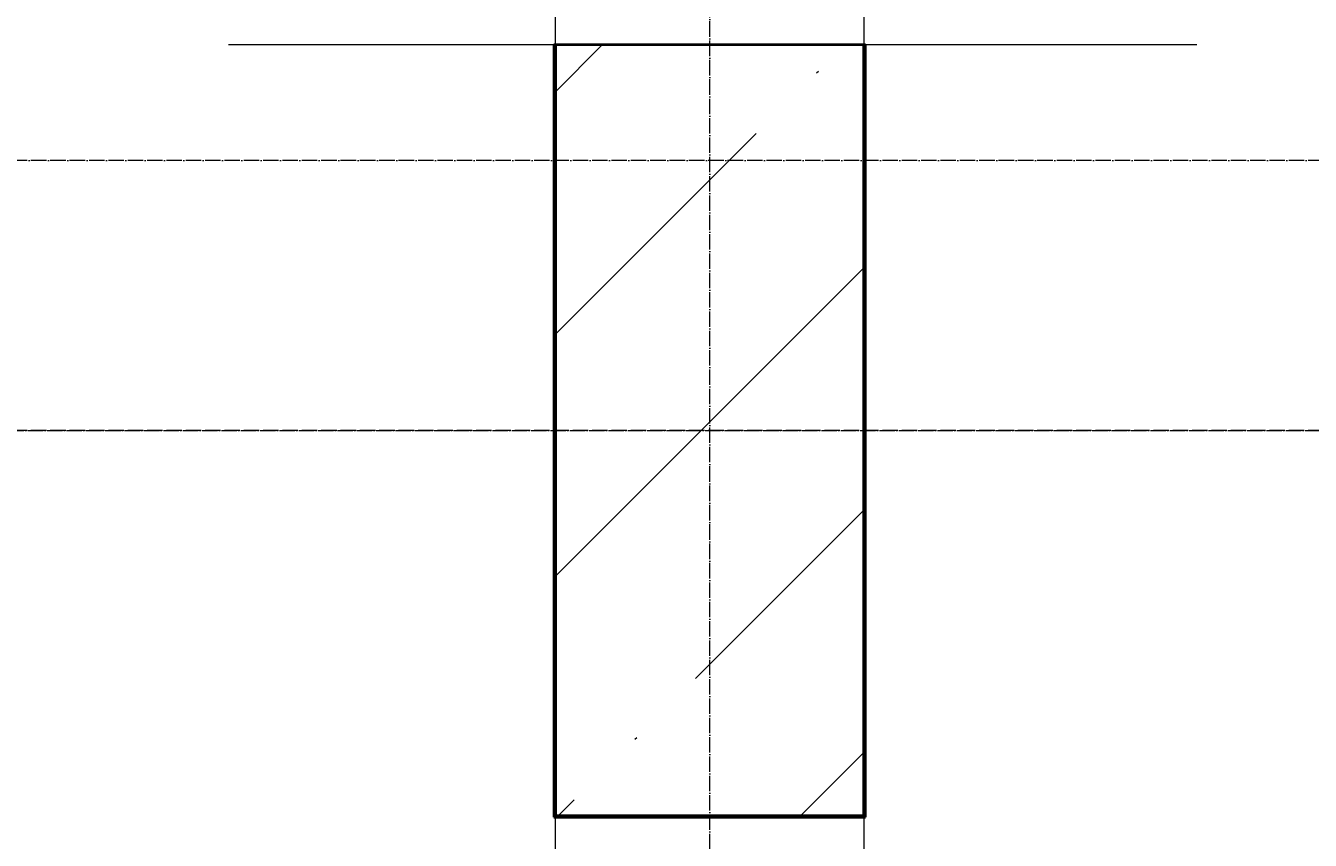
# Model space of a CAD drawing. Header units: millimetres. Extents: x 2069 to 83669, y 801 to 118701.
# Tile 48 of 145: x 33470 to 35136, y 39472 to 40529. Entities that reach past the tile are written whole.
import ezdxf
from ezdxf.enums import TextEntityAlignment as Align

# ---------------------------------------------------------------- set-up
doc = ezdxf.new("R2018")
doc.units = ezdxf.units.MM
doc.linetypes.add('ADSK_Линия сетки', pattern=[25, 20, -2.5, 0, -2.5])
doc.linetypes.add('ADSK_Линия сетки_2_', pattern=[25, 20, -2.5, 0, -2.5])
for name, color, linetype, lineweight in [('КИП_выноска', 6, 'Continuous', 25), ('Несущие колонны', 7, 'Continuous', 18), ('Оси', 7, 'Continuous', 9), ('Парковка', 7, 'Continuous', 18), ('Перекрытия', 7, 'Continuous', 18), ('Стены разрез', 7, 'Continuous', 40)]:
    doc.layers.add(name, color=color, linetype=linetype, lineweight=lineweight)
doc.styles.add('GOST 2.304', font='simplex.shx', dxfattribs={"width": 0.65, "oblique": 15})
doc.styles.get("Standard").update_dxf_attribs({"font": 'arial.ttf'})

# ---------------------------------------------------------------- blocks, each defined once
blk = doc.blocks.new('199_Парковочные места 3 класса и МГН - Средний класс-V35-Оборудование_B2_-11_400__На лист секция 6_-11_400')
at = {"layer": 'Парковка', "color": 253, "true_color": 0xaaaaaa}
for p, q in [((0, 2600), (0, 2550)), ((0, 1550), (0, 0))]:
    blk.add_line(p, q, dxfattribs=at)
blk = doc.blocks.new('199_Парковочные места 3 класса и МГН - Средний класс-V32-Оборудование_B2_-11_400__На лист секция 6_-11_400')
at = {"layer": 'Парковка', "color": 253, "true_color": 0xaaaaaa}
for p, q in [((2500, 2550), (2500, 2600)), ((2500, 0), (2500, 1550))]:
    blk.add_line(p, q, dxfattribs=at)
blk = doc.blocks.new('135_SLK_GD_AR_rvt-1-Оборудование_B2_-11_400__На лист секция 6_-11_400')
at = {"layer": 'Перекрытия', "color": 253, "true_color": 0xaaaaaa}
for p, q in [((-13024109.7, -9250350.3), (-13024533.6, -9250350.3)), ((-13023278.1, -9250350.3), (-13023709.7, -9250350.3))]:
    blk.add_line(p, q, dxfattribs=at)
at = {"layer": 'Стены разрез', "color": 253, "true_color": 0xaaaaaa}
for p, q in [((-13024109.7, -9250350.3), (-13024111.7, -9250350.3)), ((-13024111.7, -9250350.3), (-13024111.7, -9251352.3)), ((-13024109.7, -9251350.3), (-13024109.7, -9250350.3)), ((-13023709.7, -9250350.3), (-13023709.7, -9251350.3)), ((-13023707.7, -9250350.3), (-13023709.7, -9250350.3)), ((-13023707.7, -9251352.3), (-13023707.7, -9250350.3)), ((-13024111.7, -9251352.3), (-13024109.7, -9251352.3)), ((-13023709.7, -9251350.3), (-13024109.7, -9251350.3)), ((-13024109.7, -9251352.3), (-13023709.7, -9251352.3)), ((-13023709.7, -9251352.3), (-13023707.7, -9251352.3))]:
    blk.add_line(p, q, dxfattribs=at)
at = {"layer": 'Парковка', "color": 253, "lineweight": 18, "true_color": 0xaaaaaa}
for name, p in [('199_Парковочные места 3 класса и МГН - Средний класс-V32-Оборудование_B2_-11_400__На лист секция 6_-11_400', (-13026609.7, -9252900.3)), ('199_Парковочные места 3 класса и МГН - Средний класс-V35-Оборудование_B2_-11_400__На лист секция 6_-11_400', (-13023709.7, -9252900.3))]:
    blk.add_blockref(name, p, dxfattribs=at)
blk = doc.blocks.new('135_SLK_GD_KR_rvt-1-Оборудование_B2_-11_400__На лист секция 6_-11_400')
at = {"layer": 'Несущие колонны', "lineweight": 9, "true_color": 0xaaaaaa}
h = blk.add_hatch(dxfattribs=at)
h.set_pattern_fill('FP_6', color=253, style=0, pattern_type=2)
h.set_pattern_definition([(45, (0, 0), (-314.308964, 314.308964), []), (45, (314.3, 0), (-314.308964, 314.308964), [555.625, -111.125, 3.353, -107.772])])
h.paths.add_polyline_path([(-13023709.7, -9251350.3), (-13023709.7, -9250350.3), (-13024109.7, -9250350.3), (-13024109.7, -9251350.3)])
at = {"layer": 'Несущие колонны', "color": 253, "lineweight": 40, "true_color": 0xaaaaaa}
for p, q in [((-13023709.7, -9250350.3), (-13024109.7, -9250350.3)), ((-13024109.7, -9250350.3), (-13024109.7, -9251350.3)), ((-13023709.7, -9251350.3), (-13023709.7, -9250350.3)), ((-13024109.7, -9251350.3), (-13023709.7, -9251350.3))]:
    blk.add_line(p, q, dxfattribs=at)
at = {"layer": 'Оси', "color": 254, "linetype": 'ADSK_Линия сетки_2_', "true_color": 0xe5e5e5}
blk.add_line((-13054512.4, -9250850.3), (-12976778.8, -9250850.3), dxfattribs=at)
blk = doc.blocks.new('A$C946fac60')
at = {"layer": 'Оси', "color": 253, "linetype": 'ADSK_Линия сетки', "true_color": 0xaaaaaa}
for p, q in [((31402.7, 800), (31402.7, 90869.8)), ((78533.6, 17531.6), (800, 17531.6)), ((78533.6, 17181.6), (800, 17181.6))]:
    blk.add_line(p, q, dxfattribs=at)
at = {"lineweight": 5}
for name in ['135_SLK_GD_KR_rvt-1-Оборудование_B2_-11_400__На лист секция 6_-11_400', '135_SLK_GD_AR_rvt-1-Оборудование_B2_-11_400__На лист секция 6_-11_400']:
    blk.add_blockref(name, (13055312.4, 9268031.9), dxfattribs=at)
blk = doc.blocks.new('*U216')
at = {"color": 0, "linetype": 'Continuous', "lineweight": 30, "ltscale": 75, "width": 0.85, "flags": 104}
blk.add_attdef('ПРИМЕЧАНИЕ_1', text='', height=2.5, dxfattribs=at).set_placement((8, 3.611), align=Align.BOTTOM_CENTER)
at = {"color": 0, "lineweight": 30, "style": 'GOST 2.304', "width": 0.85}
for tag, p in [('ИМЯ_КАБЕЛЯ_1', (8, -2.5)), ('ИМЯ_КАБЕЛЯ_2', (8, -7.5)), ('ИМЯ_КАБЕЛЯ_3', (8, -12.5)), ('ИМЯ_КАБЕЛЯ_4', (8, -17.5)), ('ИМЯ_КАБЕЛЯ_5', (8, -22.5)), ('ИМЯ_КАБЕЛЯ_6', (8, -27.5)), ('ИМЯ_КАБЕЛЯ_7', (8, -32.5)), ('ИМЯ_КАБЕЛЯ_8', (8, -37.5)), ('ИМЯ_КАБЕЛЯ_9', (8, -42.5))]:
    blk.add_attdef(tag, text='', height=2.5, dxfattribs=at).set_placement(p, align=Align.BOTTOM_CENTER)
at = {"color": 0, "lineweight": 30, "width": 0.85, "flags": 104}
blk.add_attdef('ПРИМЕЧАНИЕ_2', text='', height=2.5, dxfattribs=at).set_placement((8, -7.53), align=Align.BOTTOM_CENTER)

msp = doc.modelspace()

# ---------------------------------------------------------------- block references
msp.add_blockref('A$C946fac60', (2954.3, 22822.3))

# ---------------------------------------------------------------- next in the draw order: block references
at = {"layer": 'КИП_выноска'}
ref = msp.add_blockref('*U216', (33569.9, 41109.6), dxfattribs=dict(at, xscale=100, yscale=100, zscale=100))
lines = msp.add_mtext('\\W0.8500;', dxfattribs={"layer": '0', "color": 0, "lineweight": 30, "insert": (34369.9, 40356.6), "char_height": 2.5, "attachment_point": 1})
ref.add_attrib('ПРИМЕЧАНИЕ_2', '', (34369.9, 40356.6), dxfattribs={"flags": 104}).embed_mtext(lines)

doc.saveas('drawing.dxf')
